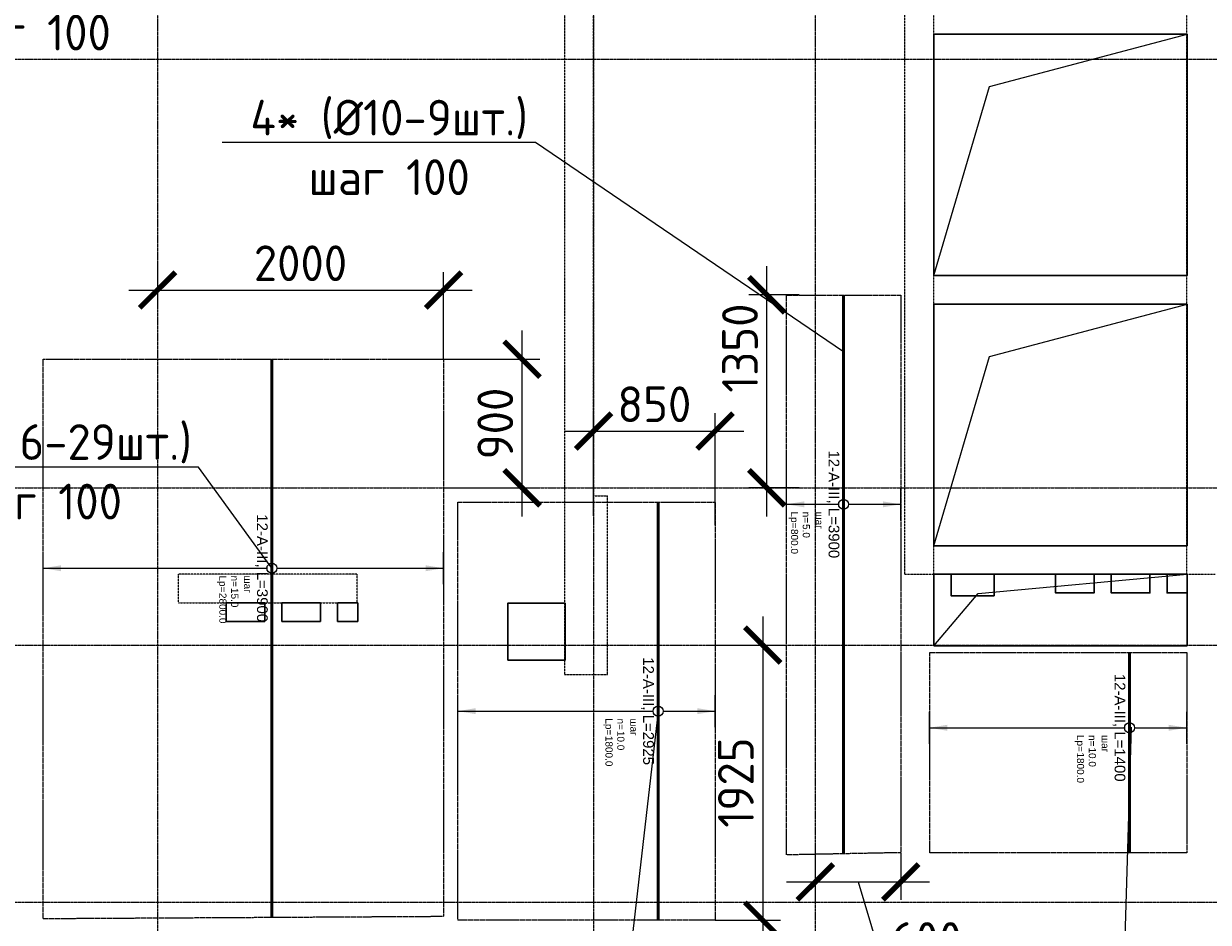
# Model space of a CAD drawing. Header units: millimetres. Extents: x -386473 to 311666, y -59273 to 291770.
# Tile 104 of 132: x 122571 to 130856, y 22076 to 28364. Entities that reach past the tile are written whole.
import ezdxf
from ezdxf import colors
from ezdxf.entities.mleader import LeaderData, LeaderLine
from ezdxf.enums import TextEntityAlignment as Align
from ezdxf.math import Vec2, Vec3

# ---------------------------------------------------------------- set-up
doc = ezdxf.new("R2010")
doc.units = ezdxf.units.MM
doc.set_wipeout_variables(frame=1)
for name, pattern in [('01 Штриховая _4 мм_', [6, 3.5, -2.5]), ('______5', [1100, 800, -100, 100, -100]), ('DASHED', [7, 5, -2, 0]), ('GOST2.303 4', [7, 5, -2, 0]), ('осевая', [50.8, 31.75, -6.35, 6.35, -6.35])]:
    doc.linetypes.add(name, pattern=pattern)
for name, color, linetype, lineweight in [('АрмСтер', 2, 'Continuous', 50), ('контур распр. стерхней', 2, 'GOST2.303 4', 20), ('Оси', 40, '______5', 18), ('Перекрытие ж_бетон', 1, 'Continuous', 30), ('подоснова', 151, 'Continuous', 5), ('РАЗМЕРЫ', 1, 'Continuous', 9)]:
    doc.layers.add(name, color=color, linetype=linetype, lineweight=lineweight)
doc.layers.add('АрмСтер_атрибуты', color=2, linetype='Continuous', lineweight=0, plot=False)
doc.layers.add('Колонна_ бетон', color=7, linetype='Continuous', lineweight=50, true_color=0xb4b496)
doc.styles.add('GOST-2.304_Type-B', font='GOST_Common.ttf')
doc.styles.get("Standard").update_dxf_attribs({"font": 'arial.ttf'})
doc.styles.add('Аннотативный', font='arial.ttf')
doc.dimstyles.new('СПДС', dxfattribs={"dimscale": 100, "dimtxt": 2.5, "dimasz": 2.5, "dimexe": 1.25, "dimexo": 0, "dimtad": 1, "dimdec": 0, "dimtxsty": 'GOST-2.304_Type-B', "dimblk": 'ARCHTICK', "dimcen": 2.5, "dimdle": 2, "dimadec": 0, "dimazin": 2, "dimtfac": 0.75, "dimtdec": 0, "dimtmove": 1, "dimatfit": 3, "dimfxl": 1, "dimtolj": 1, "dimarcsym": 1})

# ---------------------------------------------------------------- blocks, each defined once
blk = doc.blocks.new('оси2')
at = {"layer": 'Оси', "color": 16, "linetype": 'осевая', "lineweight": 0, "ltscale": 0.25, "transparency": 33554687}
for p, q in [((1000445.5, 5465.4), (1000445.5, -20739.3)), ((1003495.5, 5465.4), (1003495.5, -20739.3)), ((1005045.5, 5465.4), (1005045.5, -20739.3)), ((979200, -1392.9), (1032582.1, -1392.9)), ((979200, -4392.9), (1032582.1, -4392.9)), ((979200, -5492.9), (1032582.1, -5492.9)), ((979200, -7292.9), (1032582.1, -7292.9))]:
    blk.add_line(p, q, dxfattribs=at)
blk = doc.blocks.new('_None')
blk = doc.blocks.new('*U240')
at = {"layer": 'РАЗМЕРЫ'}
for p, q in [((112.5, 1200), (-112.5, 1200)), ((112.5, -1600), (-112.5, -1600))]:
    blk.add_line(p, q, dxfattribs=at)
at = {"layer": 'РАЗМЕРЫ', "ltscale": 15}
blk.add_line((0, -1600), (0, 1200), dxfattribs=at)
at = {"layer": 'РАЗМЕРЫ'}
for points in [[(0, 1200), (20.9, 1074.8), (-20.9, 1074.8)], [(0, -1600), (20.9, -1474.8), (-20.9, -1474.8)]]:
    blk.add_solid(points, dxfattribs=at)
at = {"layer": 'АрмСтер_атрибуты', "color": 215, "ltscale": 15, "style": 'Аннотативный'}
for s, p in [('шаг', (51.4, -194.2)), ('n=', (51.4, -285.1)), ('Lр=', (50.2, -367.8))]:
    blk.add_text(s, height=50, dxfattribs=at).set_placement(p)
at = {"layer": 'АрмСтер_атрибуты', "style": 'Аннотативный', "flags": 8}
blk.add_attdef('ПОЗ', (110, 29.6), '', height=75, dxfattribs=at)
at = {"layer": 'АрмСтер_атрибуты', "color": 215, "style": 'Аннотативный'}
for tag, p, flags in [('ШАГ', (190.9, -194.2), 10), ('КОЛ', (138, -285.1), 8), ('ШИРИНА', (172.9, -367.8), 8)]:
    blk.add_attdef(tag, p, '', height=50, dxfattribs=dict(at, flags=flags))
at = {"layer": 'АрмСтер_атрибуты', "flags": 9}
for tag, p in [('МАССА', (-1033.5, -1010.5)), ('ОБОЗНАЧЕНИЕ', (-1033.5, -1124.4))]:
    blk.add_attdef(tag, p, '', height=75, dxfattribs=at)
at = {"linetype": 'Continuous', "lineweight": 0}
blk.add_wipeout([(35, 0), (28.3, 20.6), (10.8, 33.3), (-10.8, 33.3), (-28.3, 20.6), (-35, 0), (-28.3, -20.6), (-10.8, -33.3), (10.8, -33.3), (28.3, -20.6)], dxfattribs=at)
at = {"color": 0, "linetype": 'ByBlock', "lineweight": -2, "ltscale": 100}
blk.add_line((-1462.5, 0), (2437.5, 0), dxfattribs=at)
at = {"layer": 'РАЗМЕРЫ'}
blk.add_circle((0, 0), 35, dxfattribs=at)
at = {"layer": 'АрмСтер_атрибуты', "style": 'Аннотативный', "flags": 8}
blk.add_attdef('НАИМЕНОВАНИЕ', text='', height=75, dxfattribs=at).set_placement((0, -29.3), align=Align.TOP_CENTER)
blk = doc.blocks.new('*U242')
at = {"layer": 'РАЗМЕРЫ'}
for p, q in [((112.5, 400), (-112.5, 400)), ((112.5, -1400), (-112.5, -1400))]:
    blk.add_line(p, q, dxfattribs=at)
at = {"layer": 'РАЗМЕРЫ', "ltscale": 15}
blk.add_line((0, -1400), (0, 400), dxfattribs=at)
at = {"layer": 'РАЗМЕРЫ'}
for points in [[(0, 400), (20.9, 274.8), (-20.9, 274.8)], [(0, -1400), (20.9, -1274.8), (-20.9, -1274.8)]]:
    blk.add_solid(points, dxfattribs=at)
at = {"layer": 'АрмСтер_атрибуты', "color": 215, "ltscale": 15, "style": 'Аннотативный'}
for s, p in [('шаг', (51.4, -194.2)), ('n=', (51.4, -285.1)), ('Lр=', (50.2, -367.8))]:
    blk.add_text(s, height=50, dxfattribs=at).set_placement(p)
at = {"layer": 'АрмСтер_атрибуты', "style": 'Аннотативный', "flags": 8}
blk.add_attdef('ПОЗ', (110, 29.6), '', height=75, dxfattribs=at)
at = {"layer": 'АрмСтер_атрибуты', "color": 215, "style": 'Аннотативный'}
for tag, p, flags in [('ШАГ', (190.9, -194.2), 10), ('КОЛ', (138, -285.1), 8), ('ШИРИНА', (172.9, -367.8), 8)]:
    blk.add_attdef(tag, p, '', height=50, dxfattribs=dict(at, flags=flags))
at = {"layer": 'АрмСтер_атрибуты', "flags": 9}
for tag, p in [('МАССА', (-1033.5, -1010.5)), ('ОБОЗНАЧЕНИЕ', (-1033.5, -1124.4))]:
    blk.add_attdef(tag, p, '', height=75, dxfattribs=at)
at = {"linetype": 'Continuous', "lineweight": 0}
blk.add_wipeout([(35, 0), (28.3, 20.6), (10.8, 33.3), (-10.8, 33.3), (-28.3, 20.6), (-35, 0), (-28.3, -20.6), (-10.8, -33.3), (10.8, -33.3), (28.3, -20.6)], dxfattribs=at)
at = {"color": 0, "linetype": 'ByBlock', "lineweight": -2, "ltscale": 100}
blk.add_line((-1462.5, 0), (1462.5, 0), dxfattribs=at)
at = {"layer": 'РАЗМЕРЫ'}
blk.add_circle((0, 0), 35, dxfattribs=at)
at = {"layer": 'АрмСтер_атрибуты', "style": 'Аннотативный', "flags": 8}
blk.add_attdef('НАИМЕНОВАНИЕ', text='', height=75, dxfattribs=at).set_placement((0, -29.3), align=Align.TOP_CENTER)
blk = doc.blocks.new('*U256')
at = {"layer": 'РАЗМЕРЫ'}
for p, q in [((112.5, 400), (-112.5, 400)), ((112.5, -1400), (-112.5, -1400))]:
    blk.add_line(p, q, dxfattribs=at)
at = {"layer": 'РАЗМЕРЫ', "ltscale": 15}
blk.add_line((0, -1400), (0, 400), dxfattribs=at)
at = {"layer": 'РАЗМЕРЫ'}
for points in [[(0, 400), (20.9, 274.8), (-20.9, 274.8)], [(0, -1400), (20.9, -1274.8), (-20.9, -1274.8)]]:
    blk.add_solid(points, dxfattribs=at)
at = {"layer": 'АрмСтер_атрибуты', "color": 215, "ltscale": 15, "style": 'Аннотативный'}
for s, p in [('шаг', (51.4, -194.2)), ('n=', (51.4, -285.1)), ('Lр=', (50.2, -367.8))]:
    blk.add_text(s, height=50, dxfattribs=at).set_placement(p)
at = {"layer": 'АрмСтер_атрибуты', "style": 'Аннотативный', "flags": 8}
blk.add_attdef('ПОЗ', (110, 29.6), '', height=75, dxfattribs=at)
at = {"layer": 'АрмСтер_атрибуты', "color": 215, "style": 'Аннотативный'}
for tag, p, flags in [('ШАГ', (190.9, -194.2), 10), ('КОЛ', (138, -285.1), 8), ('ШИРИНА', (172.9, -367.8), 8)]:
    blk.add_attdef(tag, p, '', height=50, dxfattribs=dict(at, flags=flags))
at = {"layer": 'АрмСтер_атрибуты', "flags": 9}
for tag, p in [('МАССА', (-97, -610.5)), ('ОБОЗНАЧЕНИЕ', (-97, -724.4))]:
    blk.add_attdef(tag, p, '', height=75, dxfattribs=at)
at = {"linetype": 'Continuous', "lineweight": 0}
blk.add_wipeout([(35, 0), (28.3, 20.6), (10.8, 33.3), (-10.8, 33.3), (-28.3, 20.6), (-35, 0), (-28.3, -20.6), (-10.8, -33.3), (10.8, -33.3), (28.3, -20.6)], dxfattribs=at)
at = {"color": 0, "linetype": 'ByBlock', "lineweight": -2, "ltscale": 100}
blk.add_line((-526, 0), (874, 0), dxfattribs=at)
at = {"layer": 'РАЗМЕРЫ'}
blk.add_circle((0, 0), 35, dxfattribs=at)
at = {"layer": 'АрмСтер_атрибуты', "style": 'Аннотативный', "flags": 8}
blk.add_attdef('НАИМЕНОВАНИЕ', text='', height=75, dxfattribs=at).set_placement((0, -29.3), align=Align.TOP_CENTER)
blk = doc.blocks.new('*U257')
at = {"layer": 'РАЗМЕРЫ'}
for p, q in [((112.5, 400), (-112.5, 400)), ((112.5, -400), (-112.5, -400))]:
    blk.add_line(p, q, dxfattribs=at)
at = {"layer": 'РАЗМЕРЫ', "ltscale": 15}
blk.add_line((0, -400), (0, 400), dxfattribs=at)
at = {"layer": 'РАЗМЕРЫ'}
for points in [[(0, 400), (20.9, 274.8), (-20.9, 274.8)], [(0, -400), (20.9, -274.8), (-20.9, -274.8)]]:
    blk.add_solid(points, dxfattribs=at)
at = {"layer": 'АрмСтер_атрибуты', "color": 215, "ltscale": 15, "style": 'Аннотативный'}
for s, p in [('шаг', (51.4, -194.2)), ('n=', (51.4, -285.1)), ('Lр=', (50.2, -367.8))]:
    blk.add_text(s, height=50, dxfattribs=at).set_placement(p)
at = {"layer": 'АрмСтер_атрибуты', "style": 'Аннотативный', "flags": 8}
blk.add_attdef('ПОЗ', (110, 29.6), '', height=75, dxfattribs=at)
at = {"layer": 'АрмСтер_атрибуты', "color": 215, "style": 'Аннотативный'}
for tag, p, flags in [('ШАГ', (190.9, -194.2), 10), ('КОЛ', (138, -285.1), 8), ('ШИРИНА', (172.9, -367.8), 8)]:
    blk.add_attdef(tag, p, '', height=50, dxfattribs=dict(at, flags=flags))
at = {"layer": 'АрмСтер_атрибуты', "flags": 9}
for tag, p in [('МАССА', (-1033.5, -610.5)), ('ОБОЗНАЧЕНИЕ', (-1033.5, -724.4))]:
    blk.add_attdef(tag, p, '', height=75, dxfattribs=at)
at = {"linetype": 'Continuous', "lineweight": 0}
blk.add_wipeout([(35, 0), (28.3, 20.6), (10.8, 33.3), (-10.8, 33.3), (-28.3, 20.6), (-35, 0), (-28.3, -20.6), (-10.8, -33.3), (10.8, -33.3), (28.3, -20.6)], dxfattribs=at)
at = {"color": 0, "linetype": 'ByBlock', "lineweight": -2, "ltscale": 100}
blk.add_line((-1462.5, 0), (2437.5, 0), dxfattribs=at)
at = {"layer": 'РАЗМЕРЫ'}
blk.add_circle((0, 0), 35, dxfattribs=at)
at = {"layer": 'АрмСтер_атрибуты', "style": 'Аннотативный', "flags": 8}
blk.add_attdef('НАИМЕНОВАНИЕ', text='', height=75, dxfattribs=at).set_placement((0, -29.3), align=Align.TOP_CENTER)
blk = doc.blocks.new('_ArchTick')
at = {"color": 0, "linetype": 'ByBlock', "const_width": 0.15}
blk.add_lwpolyline([(-0.5, -0.5), (0.5, 0.5)], dxfattribs=at)
blk = doc.blocks.new('*D274')
at = {"layer": 'DEFPOINTS', "color": 0, "transparency": 16777216}
for p in [(123506.9, 26685.7), (125507.1, 26500.4), (125507.1, 26016.3)]:
    blk.add_point(p, dxfattribs=at)
at = {"layer": 'РАЗМЕРЫ', "color": 0, "lineweight": -2, "transparency": 16777216}
for p, q in [((123506.9, 26685.7), (123506.9, 26375.4)), ((125507.1, 26016.3), (125507.1, 26625.4)), ((123306.9, 26500.4), (125707.1, 26500.4))]:
    blk.add_line(p, q, dxfattribs=at)
at = {"layer": 'РАЗМЕРЫ', "color": 0, "lineweight": -2, "transparency": 16777216, "xscale": 250, "yscale": 250, "zscale": 250, "rotation": 180}
blk.add_blockref('_ArchTick', (123506.9, 26500.4), dxfattribs=at)
at = {"layer": 'РАЗМЕРЫ', "color": 0, "lineweight": -2, "transparency": 16777216, "xscale": 250, "yscale": 250, "zscale": 250}
blk.add_blockref('_ArchTick', (125507.1, 26500.4), dxfattribs=at)
at = {"layer": 'РАЗМЕРЫ', "color": 0, "lineweight": 0, "transparency": 16777216, "insert": (124507, 26687.9), "char_height": 250, "attachment_point": 5, "style": 'GOST-2.304_Type-B'}
blk.add_mtext('\\A1;2000', dxfattribs=at)
blk = doc.blocks.new('*D275')
at = {"layer": 'DEFPOINTS', "color": 0, "transparency": 16777216}
for p in [(125184.7, 26016.3), (126056.7, 26016.3), (125507.1, 25116.3)]:
    blk.add_point(p, dxfattribs=at)
at = {"layer": 'РАЗМЕРЫ', "color": 0, "lineweight": -2, "transparency": 16777216}
for p, q in [((126056.7, 24916.3), (126056.7, 26216.3)), ((125184.7, 26016.3), (126181.7, 26016.3)), ((125507.1, 25116.3), (126181.7, 25116.3))]:
    blk.add_line(p, q, dxfattribs=at)
at = {"layer": 'РАЗМЕРЫ', "color": 0, "lineweight": -2, "transparency": 16777216, "xscale": 250, "yscale": 250, "zscale": 250}
for p, rotation in [((126056.7, 26016.3), 90), ((126056.7, 25116.3), 270)]:
    blk.add_blockref('_ArchTick', p, dxfattribs=dict(at, rotation=rotation))
at = {"layer": 'РАЗМЕРЫ', "color": 0, "lineweight": 0, "transparency": 16777216, "insert": (125869.2, 25566.3), "char_height": 250, "attachment_point": 5, "rotation": 90, "style": 'GOST-2.304_Type-B'}
blk.add_mtext('\\A1;900', dxfattribs=at)
blk = doc.blocks.new('*D278')
at = {"layer": 'DEFPOINTS', "color": 0, "transparency": 16777216}
for p in [(127406.6, 25513.8), (126556.9, 24920.8), (127406.6, 24855.9, -360)]:
    blk.add_point(p, dxfattribs=at)
at = {"layer": 'РАЗМЕРЫ', "color": 0, "lineweight": -2, "transparency": 16777216}
for p, q in [((126556.9, 24920.8), (126556.9, 25638.8)), ((127406.6, 24855.9), (127406.6, 25638.8)), ((126356.9, 25513.8), (127606.6, 25513.8))]:
    blk.add_line(p, q, dxfattribs=at)
at = {"layer": 'РАЗМЕРЫ', "color": 0, "lineweight": -2, "transparency": 16777216, "xscale": 250, "yscale": 250, "zscale": 250, "rotation": 180}
blk.add_blockref('_ArchTick', (126556.9, 25513.8), dxfattribs=at)
at = {"layer": 'РАЗМЕРЫ', "color": 0, "lineweight": -2, "transparency": 16777216, "xscale": 250, "yscale": 250, "zscale": 250}
blk.add_blockref('_ArchTick', (127406.6, 25513.8), dxfattribs=at)
at = {"layer": 'РАЗМЕРЫ', "color": 0, "lineweight": 0, "transparency": 16777216, "insert": (126981.7, 25701.3), "char_height": 250, "attachment_point": 5, "style": 'GOST-2.304_Type-B'}
blk.add_mtext('\\A1;850', dxfattribs=at)
blk = doc.blocks.new('*D282')
at = {"layer": 'DEFPOINTS', "color": 0, "transparency": 16777216}
for p in [(127768, 26466.6), (127995.2, 26466.6, 360), (127995.1, 25116.3)]:
    blk.add_point(p, dxfattribs=at)
at = {"layer": 'РАЗМЕРЫ', "color": 0, "lineweight": -2, "transparency": 16777216}
for p, q in [((127768, 24916.3), (127768, 26666.6)), ((127995.2, 26466.6), (127643, 26466.6)), ((127995.1, 25116.3), (127643, 25116.3))]:
    blk.add_line(p, q, dxfattribs=at)
at = {"layer": 'РАЗМЕРЫ', "color": 0, "lineweight": -2, "transparency": 16777216, "xscale": 250, "yscale": 250, "zscale": 250}
for p, rotation in [((127768, 26466.6), 90), ((127768, 25116.3), 270)]:
    blk.add_blockref('_ArchTick', p, dxfattribs=dict(at, rotation=rotation))
at = {"layer": 'РАЗМЕРЫ', "color": 0, "lineweight": 0, "transparency": 16777216, "insert": (127580.5, 26094), "char_height": 250, "attachment_point": 5, "rotation": 90, "style": 'GOST-2.304_Type-B'}
blk.add_mtext('\\A1;1350', dxfattribs=at)
blk = doc.blocks.new('стены подвала')
at = {"layer": 'Колонна_ бетон', "color": 252, "linetype": 'DASHED', "lineweight": 0, "ltscale": 0.3, "true_color": 0x939598, "transparency": 33554687}
for p, q in [((-175667.4, -10025.4, 160), (-175667.4, -16975.4, 160)), ((-173897.4, -10025.4, 160), (-173897.4, -16975.4, 160)), ((-178047.4, -10225.4, 160), (-178047.4, -16425.4, 160)), ((-175867.4, -16975.4, 160), (-175867.4, -10225.4, 160)), ((-178247.4, -10275.4, 160), (-178247.4, -17675.4, 160)), ((-173897.4, -13195.4, 160), (-175667.4, -13195.4, 160)), ((-175667.4, -13195.4, 160), (-175667.4, -13195.4, 160)), ((-173897.4, -13195.4, 160), (-173897.4, -13195.4, 160)), ((-175667.4, -14885.4, 160), (-173897.4, -14885.4, 160)), ((-175667.4, -14885.4, 160), (-175667.4, -14885.4, 160)), ((-173897.4, -14885.4, 160), (-173897.4, -14885.4, 160)), ((-175667.4, -15085.4, 160), (-175667.4, -15085.4, 160)), ((-175667.4, -15085.4, 160), (-173897.4, -15085.4, 160)), ((-173897.4, -15085.4, 160), (-173897.4, -15085.4, 160)), ((-178047.4, -16425.4, 160), (-177947.4, -16425.4, 160)), ((-178047.4, -16425.4, 160), (-178047.4, -16425.4, 160)), ((-177947.4, -16425.4, 160), (-177947.4, -16425.4, 160)), ((-177947.4, -17675.4, 160), (-177947.4, -16425.4, 160)), ((-175667.4, -16775.4, 160), (-175667.4, -16775.4, 160)), ((-173897.4, -16775.4, 160), (-175667.4, -16775.4, 160)), ((-173897.4, -16775.4, 160), (-173897.4, -16775.4, 160)), ((-180947.4, -17175.4, 160), (-180947.4, -16975.4, 160)), ((-180947.4, -16975.4, 160), (-180947.4, -16975.4, 160)), ((-179697.4, -16975.4, 160), (-180947.4, -16975.4, 160)), ((-179697.4, -16975.4, 160), (-179697.4, -16975.4, 160)), ((-179697.4, -17175.4, 160), (-179697.4, -16975.4, 160)), ((-175867.4, -16975.4, 160), (-175867.4, -16975.4, 160)), ((-175867.4, -16975.4, 160), (-173697.4, -16975.4, 160)), ((-175667.4, -16975.4, 160), (-175667.4, -16975.4, 160)), ((-173897.4, -16975.4, 160), (-173897.4, -16975.4, 160)), ((-180947.4, -17175.4, 160), (-179697.4, -17175.4, 160)), ((-180947.4, -17175.4, 160), (-180947.4, -17175.4, 160)), ((-179697.4, -17175.4, 160), (-179697.4, -17175.4, 160)), ((-178247.4, -17675.4, 160), (-178247.4, -17675.4, 160)), ((-178247.4, -17675.4, 160), (-177947.4, -17675.4, 160)), ((-177947.4, -17675.4, 160), (-177947.4, -17675.4, 160))]:
    blk.add_line(p, q, dxfattribs=at)
blk = doc.blocks.new('отверстия')
at = {"layer": 'Перекрытие ж_бетон', "lineweight": 30}
for points, elevation in [([(-170296.8, 84692.4), (-169996.8, 84692.4), (-169996.8, 84542.4), (-170296.8, 84542.4)], 360), ([(-169566.8, 84692.4), (-169296.8, 84692.4), (-169296.8, 84562.4), (-169566.8, 84562.4)], 360), ([(-169176.8, 84692.4), (-168906.8, 84692.4), (-168906.8, 84562.4), (-169176.8, 84562.4)], 360), ([(-168786.8, 84692.4), (-168646.8, 84692.4), (-168646.8, 84562.4), (-168786.8, 84562.4)], 360), ([(-175367, 84492.4), (-175097, 84492.4), (-175097, 84362.4), (-175367, 84362.4)], 360), ([(-174977, 84492.4), (-174707, 84492.4), (-174707, 84362.4), (-174977, 84362.4)], 360), ([(-174587, 84492.4), (-174447, 84492.4), (-174447, 84362.4), (-174587, 84362.4)], 360), ([(-173396.9, 84090.4), (-173396.9, 84490.4), (-172996.9, 84490.4), (-172996.9, 84090.4)], 4500)]:
    blk.add_lwpolyline(points, close=True, dxfattribs=dict(at, elevation=elevation))
blk = doc.blocks.new('*D390')
at = {"layer": 'DEFPOINTS', "color": 0, "transparency": 16777216}
for p in [(127407.6, 24016.3, -360), (127407.6, 22091.3, -360), (127739.3, 22091.3)]:
    blk.add_point(p, dxfattribs=at)
at = {"layer": 'РАЗМЕРЫ', "color": 0, "lineweight": -2, "transparency": 16777216}
for p, q in [((127739.3, 24216.3), (127739.3, 21891.3)), ((127407.6, 24016.3), (127864.3, 24016.3)), ((127407.6, 22091.3), (127864.3, 22091.3))]:
    blk.add_line(p, q, dxfattribs=at)
at = {"layer": 'РАЗМЕРЫ', "color": 0, "lineweight": -2, "transparency": 16777216, "xscale": 250, "yscale": 250, "zscale": 250}
for p, rotation in [((127739.3, 24016.3), 90), ((127739.3, 22091.3), 270)]:
    blk.add_blockref('_ArchTick', p, dxfattribs=dict(at, rotation=rotation))
at = {"layer": 'РАЗМЕРЫ', "color": 0, "lineweight": 0, "transparency": 16777216, "insert": (127551.8, 23053.8), "char_height": 250, "attachment_point": 5, "rotation": 90, "style": 'GOST-2.304_Type-B'}
blk.add_mtext('\\A1;1925', dxfattribs=at)
blk = doc.blocks.new('*D393')
at = {"layer": 'DEFPOINTS', "color": 0, "transparency": 16777216}
for p in [(128106.9, 22551.8, 360), (128704.7, 22563.6, 360), (128704.7, 22358.7)]:
    blk.add_point(p, dxfattribs=at)
at = {"layer": 'РАЗМЕРЫ', "color": 0, "lineweight": -2, "transparency": 16777216}
for p, q in [((128106.9, 22551.8), (128106.9, 22233.7)), ((128704.7, 22563.6), (128704.7, 22233.7)), ((127906.9, 22358.7), (128904.7, 22358.7)), ((128405.8, 22358.7), (128583.9, 21765)), ((128583.9, 21765), (129183.9, 21765))]:
    blk.add_line(p, q, dxfattribs=at)
at = {"layer": 'РАЗМЕРЫ', "color": 0, "lineweight": -2, "transparency": 16777216, "xscale": 250, "yscale": 250, "zscale": 250, "rotation": 180}
blk.add_blockref('_ArchTick', (128106.9, 22358.7), dxfattribs=at)
at = {"layer": 'РАЗМЕРЫ', "color": 0, "lineweight": -2, "transparency": 16777216, "xscale": 250, "yscale": 250, "zscale": 250}
blk.add_blockref('_ArchTick', (128704.7, 22358.7), dxfattribs=at)
at = {"layer": 'РАЗМЕРЫ', "color": 0, "lineweight": 0, "transparency": 16777216, "insert": (128883.9, 21952.5), "char_height": 250, "attachment_point": 5, "style": 'GOST-2.304_Type-B'}
blk.add_mtext('\\A1;600', dxfattribs=at)

msp = doc.modelspace()

# ---------------------------------------------------------------- linework, layer by layer
at = {"layer": 'контур распр. стерхней', "linetype": '01 Штриховая _4 мм_'}
for points, elevation in [([(127904.7, 22547.9), (127904.7, 26463.7), (128704.7, 26463.6), (128704.7, 22563.6)], 360), ([(125607.6, 22091.3), (125607.6, 25016.3), (127407.6, 25016.3), (127407.6, 22091.3)], -360), ([(128907.1, 22563.6), (128907.1, 23963.6), (130704.7, 23963.6), (130704.7, 22563.6)], 360)]:
    msp.add_lwpolyline(points, close=True, dxfattribs=dict(at, elevation=elevation))
msp.add_lwpolyline([(122707.1, 22100.5), (122707.1, 26016.3), (125507.1, 26016.3), (125507.1, 22116.3)], close=True, dxfattribs=at)
at = {"layer": 'Перекрытие ж_бетон', "elevation": 0}
for points in [[(128937.2, 28291.5), (130707.2, 28291.5), (130707.2, 26601.5), (128937.2, 26601.5)], [(128937.2, 26401.5), (130707.2, 26401.5), (130707.2, 24711.5), (128937.2, 24711.5)], [(128937.2, 24511.5), (130707.2, 24511.5), (130707.2, 24011.5), (128937.2, 24011.5)]]:
    msp.add_lwpolyline(points, close=True, dxfattribs=at)
at = {"layer": 'РАЗМЕРЫ', "lineweight": 0, "elevation": 0}
for points in [[(128937.2, 26601.5), (129325.8, 27925.7), (130707.2, 28291.5)], [(128937.2, 24711.5), (129325.8, 26035.7), (130707.2, 26401.5)]]:
    msp.add_lwpolyline(points, dxfattribs=at)
at = {"layer": 'РАЗМЕРЫ', "lineweight": 0}
msp.add_lwpolyline([(128937.2, 24011.5), (129246.3, 24378.2), (130707.2, 24511.5)], dxfattribs=at)

# ---------------------------------------------------------------- block references
at = {"layer": 'подоснова', "color": 2, "ltscale": 0.3}
msp.add_blockref('оси2', (-876938.7, 29509.2), dxfattribs=at)

# ---------------------------------------------------------------- leaders
at = {"layer": 'подоснова', "color": 3, "ltscale": 0.3}
ml = msp.add_multileader_mtext('Standard', dxfattribs=at)
ml.set_content('4* (%%C10-19шт.)\\Pшаг 100', color=3, style='GOST-2.304_Type-B')
ml.set_leader_properties(color=256, linetype='ByLayer', lineweight=15)
ml.set_arrow_properties(name='NONE')
ml.build(insert=Vec2(0, 0))
ml.multileader.update_dxf_attribs({"text_left_attachment_type": 6, "text_right_attachment_type": 6, "dogleg_length": 0.1, "arrow_head_size": 18})
ctx = ml.context
ctx.base_point, ctx.char_height, ctx.arrow_head_size, ctx.landing_gap_size, ctx.plane_origin = Vec3(121531.1, 28544), 250, 18, 20, Vec3(112016.1, 31157.9)
ctx.left_attachment, ctx.right_attachment, ctx.text_align_type = 6, 6, 1
notes = []
notes.append((ctx, [(0, (1, 1, 0), (121531, 28544), (1, 0), 0.1, [(0, [(120656.7, 28303.8)], 0, [])])]))
ctx.mtext.insert, ctx.mtext.alignment, ctx.mtext.flow_direction = Vec3(122617, 28844), 2, 5
for ctx, leaders in notes:
    for number, flags, end, landing, length, lines in leaders:
        leader = LeaderData()
        leader.index, (leader.has_last_leader_line, leader.has_dogleg_vector, leader.attachment_direction) = number, flags
        leader.last_leader_point, leader.dogleg_vector, leader.dogleg_length = Vec3(end), Vec3(landing), length
        for number, points, colour, breaks in lines:
            line = LeaderLine()
            line.index, line.vertices, line.color, line.breaks = number, Vec3.list(points), colors.encode_raw_color(colour), breaks
            leader.lines.append(line)
        ctx.leaders.append(leader)

# ---------------------------------------------------------------- next in the draw order: block references
at = {"layer": 'АрмСтер', "ltscale": 15}
ref = msp.add_blockref('*U257', (128304.7, 25001.1, 360), dxfattribs=dict(at, rotation=270))
ref.add_attrib('НАИМЕНОВАНИЕ', '12-A-III, L=3900', dxfattribs={"layer": 'АрмСтер_атрибуты', "height": 75, "rotation": 270, "style": 'Аннотативный', "flags": 8}).set_placement((128275.4, 25001.1, 360), align=Align.TOP_CENTER)
ref.add_attrib('КОЛ', '5.0', (128019.6, 24863.1, 360), dxfattribs={"layer": 'АрмСтер_атрибуты', "color": 215, "height": 50, "rotation": 270, "style": 'Аннотативный', "flags": 8})
ref.add_attrib('ШИРИНА', '800.0', (127936.9, 24828.3, 360), dxfattribs={"layer": 'АрмСтер_атрибуты', "color": 215, "height": 50, "rotation": 270, "style": 'Аннотативный', "flags": 8})
ref = msp.add_blockref('*U240', (124307.1, 24553.8), dxfattribs=dict(at, rotation=270))
ref.add_attrib('НАИМЕНОВАНИЕ', '12-A-III, L=3900', dxfattribs={"layer": 'АрмСтер_атрибуты', "height": 75, "rotation": 270, "style": 'Аннотативный', "flags": 8}).set_placement((124277.8, 24553.8), align=Align.TOP_CENTER)
ref.add_attrib('КОЛ', '15.0', (124022, 24415.7), dxfattribs={"layer": 'АрмСтер_атрибуты', "color": 215, "height": 50, "rotation": 270, "style": 'Аннотативный', "flags": 8})
ref.add_attrib('ШИРИНА', '2800.0', (123939.3, 24380.9), dxfattribs={"layer": 'АрмСтер_атрибуты', "color": 215, "height": 50, "rotation": 270, "style": 'Аннотативный', "flags": 8})
ref = msp.add_blockref('*U242', (127007.6, 23553.8, -360), dxfattribs=dict(at, rotation=270))
ref.add_attrib('НАИМЕНОВАНИЕ', '12-A-III, L=2925', dxfattribs={"layer": 'АрмСтер_атрибуты', "height": 75, "rotation": 270, "style": 'Аннотативный', "flags": 8}).set_placement((126978.2, 23553.8, -360), align=Align.TOP_CENTER)
ref.add_attrib('КОЛ', '10.0', (126722.4, 23415.7, -360), dxfattribs={"layer": 'АрмСтер_атрибуты', "color": 215, "height": 50, "rotation": 270, "style": 'Аннотативный', "flags": 8})
ref.add_attrib('ШИРИНА', '1800.0', (126639.8, 23380.9, -360), dxfattribs={"layer": 'АрмСтер_атрибуты', "color": 215, "height": 50, "rotation": 270, "style": 'Аннотативный', "flags": 8})
ref = msp.add_blockref('*U256', (130304.7, 23437.6, 360), dxfattribs=dict(at, rotation=270))
ref.add_attrib('НАИМЕНОВАНИЕ', '12-A-III, L=1400', dxfattribs={"layer": 'АрмСтер_атрибуты', "height": 75, "rotation": 270, "style": 'Аннотативный', "flags": 8}).set_placement((130275.4, 23437.6, 360), align=Align.TOP_CENTER)
ref.add_attrib('КОЛ', '10.0', (130019.6, 23299.6, 360), dxfattribs={"layer": 'АрмСтер_атрибуты', "color": 215, "height": 50, "rotation": 270, "style": 'Аннотативный', "flags": 8})
ref.add_attrib('ШИРИНА', '1800.0', (129936.9, 23264.7, 360), dxfattribs={"layer": 'АрмСтер_атрибуты', "color": 215, "height": 50, "rotation": 270, "style": 'Аннотативный', "flags": 8})

# ---------------------------------------------------------------- next in the draw order: block references
at = {"layer": 'РАЗМЕРЫ'}
msp.add_blockref('стены подвала', (304601.5, 41486.8), dxfattribs=at)
at = {"layer": 'РАЗМЕРЫ', "color": 6}
msp.add_blockref('отверстия', (299353.9, -60180.9, 160), dxfattribs=at)

# ---------------------------------------------------------------- next in the draw order: dimensions: what is measured, and where the dimension line sits
at = {"layer": 'РАЗМЕРЫ', "color": 1, "lineweight": 0}
for base, p1, p2, picture, middle in [((125507.1, 26500.4), (123506.9, 26685.7), (125507.1, 26016.3), '*D274', (124507, 26687.9)), ((127406.6, 25513.8), (126556.9, 24920.8), (127406.6, 24855.9, -360), '*D278', (126981.7, 25701.3))]:
    dim = msp.add_linear_dim(base=base, p1=p1, p2=p2, dimstyle='СПДС', dxfattribs=at)
    dim.commit()
    dim.dimension.update_dxf_attribs({"geometry": picture, "text_midpoint": middle})
dim = msp.add_linear_dim(base=(127768, 26466.6), p1=(127995.1, 25116.3), p2=(127995.2, 26466.6, 360), angle=90, dimstyle='СПДС', dxfattribs=at)
dim.commit()
dim.dimension.update_dxf_attribs({"geometry": '*D282', "text_midpoint": (127768, 26094), "dimtype": 160})
for base, p1, p2, picture, middle in [((126056.7, 26016.3), (125507.1, 25116.3), (125184.7, 26016.3), '*D275', (125869.2, 25566.3)), ((127739.3, 22091.3), (127407.6, 24016.3, -360), (127407.6, 22091.3, -360), '*D390', (127551.8, 23053.8))]:
    dim = msp.add_linear_dim(base=base, p1=p1, p2=p2, angle=90, dimstyle='СПДС', dxfattribs=at)
    dim.commit()
    dim.dimension.update_dxf_attribs({"geometry": picture, "text_midpoint": middle})
dim = msp.add_linear_dim(base=(128704.7, 22358.7), p1=(128106.9, 22551.8, 360), p2=(128704.7, 22563.6, 360), dimstyle='СПДС', override={"dimrnd": 5}, dxfattribs=at)
dim.commit()
dim.dimension.update_dxf_attribs({"geometry": '*D393', "text_midpoint": (128646.4, 21952.5)})

# ---------------------------------------------------------------- next in the draw order: leaders
at = {"layer": 'подоснова', "color": 3, "ltscale": 0.3}
ml = msp.add_multileader_mtext('Standard', dxfattribs=at)
ml.set_content('4* (%%C10-9шт.)\\Pшаг 100', color=3, style='GOST-2.304_Type-B')
ml.set_leader_properties(color=256, linetype='ByLayer', lineweight=15)
ml.set_arrow_properties(name='NONE')
ml.build(insert=Vec2(0, 0))
ml.multileader.update_dxf_attribs({"text_left_attachment_type": 6, "text_right_attachment_type": 6, "dogleg_length": 0.1, "arrow_head_size": 18})
ctx = ml.context
ctx.base_point, ctx.char_height, ctx.arrow_head_size, ctx.landing_gap_size, ctx.plane_origin = Vec3(124103.7, 27532), 250, 18, 20, Vec3(117643, 33031.6)
ctx.left_attachment, ctx.right_attachment, ctx.text_align_type = 6, 6, 1
notes = []
notes.append((ctx, [(1, (1, 1, 0), (126150.6, 27532), (-1, 0), 0.1, [(0, [(128304.7, 26069.1)], 0, [])])]))
ctx.mtext.insert, ctx.mtext.alignment, ctx.mtext.flow_direction = Vec3(125127.1, 27832), 2, 5
at = {"layer": 'подоснова', "color": 5, "ltscale": 0.3}
ml = msp.add_multileader_mtext('Standard', dxfattribs=at)
ml.set_content('6* (%%C16-29шт.)\\Pшаг 100', color=5, style='GOST-2.304_Type-B')
ml.set_leader_properties(color=256, linetype='ByLayer', lineweight=15)
ml.set_arrow_properties(name='NONE')
ml.build(insert=Vec2(0, 0))
ml.multileader.update_dxf_attribs({"text_left_attachment_type": 6, "text_right_attachment_type": 6, "dogleg_length": 0.1, "arrow_head_size": 18})
ctx = ml.context
ctx.base_point, ctx.char_height, ctx.arrow_head_size, ctx.landing_gap_size, ctx.plane_origin = Vec3(121596.2, 25262.1), 250, 18, 20, Vec3(115666.5, 27407.9)
ctx.left_attachment, ctx.right_attachment, ctx.text_align_type = 6, 6, 1
notes.append((ctx, [(1, (1, 1, 0), (123793.2, 25262.1), (-1, 0), 0.1, [(0, [(124307.1, 24553.8)], 0, [])])]))
ctx.mtext.insert, ctx.mtext.alignment, ctx.mtext.flow_direction = Vec3(122694.6, 25562.1), 2, 5
at = {"layer": 'подоснова', "color": 4, "ltscale": 0.3}
ml = msp.add_multileader_mtext('Standard', dxfattribs=at)
ml.set_content('5* (%%C12-19шт.)\\Pшаг 100', color=4, style='GOST-2.304_Type-B')
ml.set_leader_properties(color=256, linetype='ByLayer', lineweight=15)
ml.set_arrow_properties(name='NONE')
ml.build(insert=Vec2(0, 0))
ml.multileader.update_dxf_attribs({"text_left_attachment_type": 6, "text_right_attachment_type": 6, "dogleg_length": 0.1, "arrow_head_size": 18})
ctx = ml.context
ctx.base_point, ctx.char_height, ctx.arrow_head_size, ctx.landing_gap_size, ctx.plane_origin = Vec3(124643.2, 21665.7, -360), 250, 18, 20, Vec3(118367, 26407.9, -360)
ctx.left_attachment, ctx.right_attachment, ctx.text_align_type = 6, 6, 1
notes.append((ctx, [(1, (1, 1, 0), (126790.1, 21665.7, -360), (-1, 0), 0.1, [(0, [(127007.6, 23553.8, -360)], 0, [])])]))
ctx.mtext.insert, ctx.mtext.alignment, ctx.mtext.flow_direction = Vec3(125716.6, 21965.7, -360), 2, 5
at = {"layer": 'подоснова', "color": 2, "ltscale": 0.3}
ml = msp.add_multileader_mtext('Standard', dxfattribs=at)
ml.set_content('Г1(%%C16-10шт.)\\Pшаг 200', color=2, style='GOST-2.304_Type-B')
ml.set_leader_properties(color=256, linetype='ByLayer', lineweight=15)
ml.set_arrow_properties(name='NONE')
ml.build(insert=Vec2(0, 0))
ml.multileader.update_dxf_attribs({"text_left_attachment_type": 6, "text_right_attachment_type": 6, "dogleg_length": 0.1, "arrow_head_size": 18})
ctx = ml.context
ctx.base_point, ctx.char_height, ctx.arrow_head_size, ctx.landing_gap_size, ctx.plane_origin = Vec3(130250.4, 21198.3, 360), 250, 18, 20, Vec3(121674.4, 26295.1, 360)
ctx.left_attachment, ctx.right_attachment, ctx.text_align_type = 6, 6, 1
notes.append((ctx, [(0, (1, 1, 0), (130250.3, 21198.3, 360), (1, 0), 0.1, [(0, [(130315, 23441, 360)], 0, [])])]))
ctx.mtext.insert, ctx.mtext.alignment, ctx.mtext.flow_direction = Vec3(131257.9, 21498.3, 360), 2, 5
for ctx, leaders in notes:
    for number, flags, end, landing, length, lines in leaders:
        leader = LeaderData()
        leader.index, (leader.has_last_leader_line, leader.has_dogleg_vector, leader.attachment_direction) = number, flags
        leader.last_leader_point, leader.dogleg_vector, leader.dogleg_length = Vec3(end), Vec3(landing), length
        for number, points, colour, breaks in lines:
            line = LeaderLine()
            line.index, line.vertices, line.color, line.breaks = number, Vec3.list(points), colors.encode_raw_color(colour), breaks
            leader.lines.append(line)
        ctx.leaders.append(leader)

doc.saveas('drawing.dxf')
